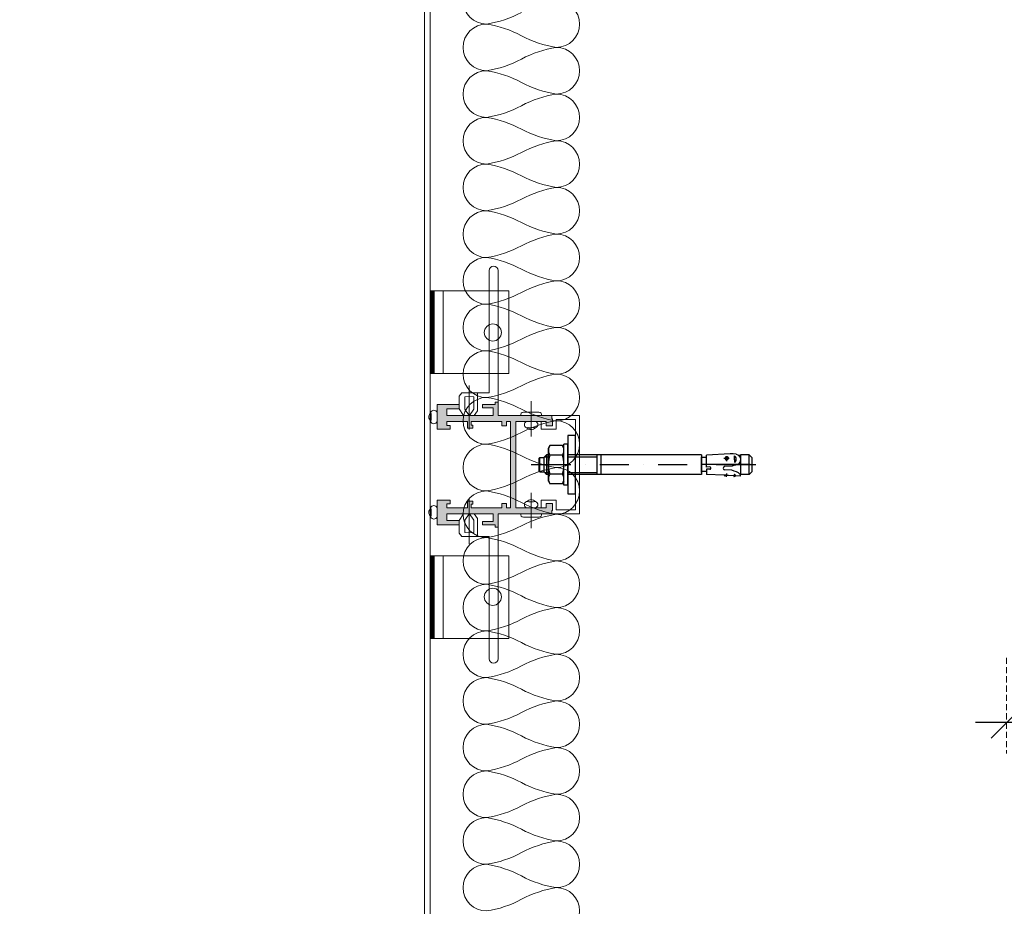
# Model space of a CAD drawing. Header units: millimetres. Extents: x 3652085 to 3778338, y -303702 to -273644.
# Tile 157 of 256: x 3678610 to 3679117, y -276081 to -275624. Entities that reach past the tile are written whole.
import ezdxf

# ---------------------------------------------------------------- set-up
doc = ezdxf.new("R2010")
doc.units = ezdxf.units.MM
doc.header["$PDMODE"] = 34
doc.linetypes.add('HIDDEN2', pattern=[4.7625, 3.175, -1.5875])
for name, color, linetype, lineweight in [('DETAIL    (HAUSART)', 110, 'Continuous', 5), ('DIM-03    (HAUSART)', 111, 'Continuous', 5), ('INSULATION (HAUSEART)', 31, 'Continuous', 15), ('SYMBOL-DETAIL    (HAUSART)', 2, 'Continuous', 5)]:
    doc.layers.add(name, color=color, linetype=linetype, lineweight=lineweight)
doc.styles.add('1-20 Eng HA', font='arial.ttf', dxfattribs={"height": 40})
doc.dimstyles.new('1-20 Eng HA', dxfattribs={"dimtxt": 40, "dimasz": 16, "dimexe": 16, "dimexo": 5, "dimgap": 5, "dimtad": 1, "dimdec": 0, "dimlfac": -1, "dimzin": 0, "dimdsep": 46, "dimtxsty": '1-20 Eng HA', "dimblk": 'OBLIQUE', "dimcen": 0.09, "dimdle": 16, "dimclrd": 256, "dimclre": 256, "dimclrt": 256, "dimadec": 0, "dimazin": 0, "dimtfac": 1, "dimtdec": 0, "dimtofl": 0, "dimtmove": 0, "dimatfit": 3, "dimldrblk": 'OBLIQUE', "dimfxl": 1, "dimtolj": 1, "dimtzin": 0, "dimlwe": 0, "dimarcsym": 0})
pattern_1 = [(225, (31171681.2345, -5169157.74613), (0.2245064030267, -0.2245064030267), []), (315, (31171681.2345, -5169157.74613), (0.6735192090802, -0.2245064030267), [0.79375, -0.47625])]

# ---------------------------------------------------------------- blocks, each defined once
blk = doc.blocks.new('_Oblique')
at = {"color": 0, "linetype": 'ByBlock', "lineweight": -2}
blk.add_line((-0.5, -0.5), (0.5, 0.5), dxfattribs=at)
blk = doc.blocks.new('*D217')
at = {"layer": 'Defpoints', "color": 0, "lineweight": 0, "transparency": 16777216}
for p in [(3679118.45, -275947.99), (3679678.44, -275947.99), (3679118.45, -275986.34)]:
    blk.add_point(p, dxfattribs=at)
at = {"layer": 'DIM-03    (HAUSART)', "linetype": 'HIDDEN2', "lineweight": 0, "transparency": 16777216}
for p, q in [((3679118.45, -275952.99), (3679118.45, -276002.34)), ((3679678.44, -275952.99), (3679678.44, -276002.34))]:
    blk.add_line(p, q, dxfattribs=at)
at = {"layer": 'DIM-03    (HAUSART)', "lineweight": -2, "transparency": 16777216}
blk.add_line((3679694.44, -275986.34), (3679102.45, -275986.34), dxfattribs=at)
at = {"layer": 'DIM-03    (HAUSART)', "lineweight": -2, "transparency": 16777216, "xscale": 16, "yscale": 16, "zscale": 16, "rotation": 180}
blk.add_blockref('_Oblique', (3679118.45, -275986.34), dxfattribs=at)
at = {"layer": 'DIM-03    (HAUSART)', "lineweight": -2, "transparency": 16777216, "xscale": 16, "yscale": 16, "zscale": 16}
blk.add_blockref('_Oblique', (3679678.44, -275986.34), dxfattribs=at)
at = {"layer": 'DIM-03    (HAUSART)', "transparency": 16777216, "insert": (3679398.45, -275960.92), "char_height": 40, "attachment_point": 5, "style": '1-20 Eng HA'}
blk.add_mtext('\\A1;560', dxfattribs=at)
blk = doc.blocks.new('Dubel_2')
for p, q in [((-4, 10.5), (-6, 10.5)), ((-6, -10.5), (-6, 10.5)), ((0, 15), (-4, 15)), ((-4, 15), (-4, -15)), ((-4, -10.5), (-4, 10.5)), ((0, -15), (0, 15)), ((-14, 8.5), (-13.25, 9.8)), ((-14, -8.5), (-14, 8.5)), ((-13.9, 8.25), (-14, 7.35)), ((-14, 7.35), (-13.9, 6.5)), ((-13.65, 9.05), (-13.9, 8.25)), ((-13.9, 6.5), (-13.65, 5.65)), ((-13.25, 9.8), (-13.65, 9.05)), ((-13.65, 5.65), (-13.25, 4.9)), ((-6.75, 9.8), (-13.25, 9.8)), ((-6.35, 9.05), (-6.75, 9.8)), ((-6, 8.5), (-6.75, 9.8)), ((-6.75, 4.9), (-6.35, 5.65)), ((-6.1, 8.25), (-6.35, 9.05)), ((-6.35, 5.65), (-6.1, 6.5)), ((-6, 7.35), (-6.1, 8.25)), ((-6.1, 6.5), (-6, 7.35)), ((60.98, 5.25), (60.98, 5.25)), ((79.67, 5.6), (67.53, 4.95)), ((81.22, 5.6), (79.67, 5.6)), ((82.77, 5.35), (81.22, 5.6)), ((82.77, 5.35), (83.62, 5.05)), ((-22.89, 0), (-2.5, 0)), ((-18.94, 3.2), (-18.44, 3.7)), ((-18.94, 3.2), (-18.94, -3.2)), ((-18.44, -3.7), (-18.44, 3.7)), ((-18.44, 3.7), (-16.34, 3.7)), ((-15, 5), (-16.34, 3.6)), ((-16.34, 3.6), (-16.34, -3.6)), ((-15.89, 4.1), (-14, 4.1)), ((-14, 5), (-15, 5)), ((-15, 5), (-15, -5)), ((-13.7, 3), (-13.95, 1)), ((-13.95, 1), (-13.95, -1)), ((-13.25, 4.9), (-13.7, 3)), ((-6.75, 4.9), (-13.25, 4.9)), ((-6.25, 3), (-6.75, 4.9)), ((-6, 1), (-6.25, 3)), ((-6, -1), (-6, 1)), ((64.83, 5), (-4, 5)), ((-4, 4.1), (11.05, 4.1)), ((5, 0), (5, 0)), ((11.05, 5), (11.05, -5)), ((12.5, 0), (27.49, 0)), ((13.05, 5), (13.05, -5)), ((34.99, 0), (34.99, 0)), ((42.49, 0), (57.48, 0)), ((64.83, 5), (64.83, -5)), ((64.83, 4), (64.93, 3.7)), ((64.83, -4), (64.83, 4)), ((64.93, 3.7), (65.18, 3.6)), ((89.97, 0), (64.98, 0)), ((64.98, 0), (64.98, 0)), ((67.53, 3.6), (65.18, 3.6)), ((67.53, -1.3), (67.53, 4.95)), ((72.48, 0), (92.92, 0)), ((79.17, 3.25), (76.47, 3.1)), ((77.22, 3.8), (76.87, 3.1)), ((76.87, 3.1), (77.62, 2.35)), ((78.12, 3.95), (77.22, 3.8)), ((77.62, 2.35), (78.62, 2.75)), ((77.87, 1.8), (77.72, 4.4)), ((78.72, 3.45), (78.12, 3.95)), ((78.62, 2.75), (78.72, 3.45)), ((81.82, 4.5), (81.77, 2.8)), ((81.77, 2.8), (82.02, 1.15)), ((82.32, 4.05), (81.82, 4.5)), ((82.02, 1.15), (81.82, 4.5)), ((82.02, 1.15), (82.47, 1.6)), ((82.67, 3.5), (82.32, 4.05)), ((82.47, 1.6), (82.72, 2.2)), ((83.87, 0.3), (82.47, -0.2)), ((82.77, 2.85), (82.67, 3.5)), ((82.72, 2.2), (82.77, 2.85)), ((83.62, 5.05), (84.37, 4.45)), ((84.67, 1.2), (83.87, 0.3)), ((84.02, 4.8), (85.02, 5)), ((84.37, 4.45), (84.82, 3.6)), ((84.97, 2.65), (84.67, 1.2)), ((84.82, 3.6), (84.97, 2.65)), ((89.52, 5), (85.02, 5)), ((85.02, 5), (85.02, -5)), ((91.02, 3.5), (89.52, 5)), ((89.52, -5), (89.52, 5)), ((91.02, -3.5), (91.02, 3.5)), ((92.92, 0), (92.92, 0)), ((-18.44, -3.7), (-18.94, -3.2)), ((-18.44, -3.7), (-16.34, -3.7)), ((-15, -5), (-16.34, -3.6)), ((-15.89, -4.1), (-14, -4.1)), ((-14, -5), (-15, -5)), ((-13.95, -1), (-13.7, -2.95)), ((-13.7, -2.95), (-13.25, -4.9)), ((-13.25, -4.9), (-13.65, -5.65)), ((-6.75, -4.9), (-13.25, -4.9)), ((-6.75, -4.9), (-6.25, -2.95)), ((-6.35, -5.65), (-6.75, -4.9)), ((-6.25, -2.95), (-6, -1)), ((-4, -4.1), (11.05, -4.1)), ((64.83, -5), (-4, -5)), ((13, -5), (13.05, -5)), ((64.93, -3.7), (64.83, -4)), ((65.18, -3.6), (64.93, -3.7)), ((67.53, -3.6), (65.18, -3.6)), ((69.23, -1.2), (67.53, -1.3)), ((69.23, -2.4), (67.53, -2.3)), ((67.53, -2.3), (67.53, -5.05)), ((76.57, -5.45), (67.53, -5.05)), ((69.53, -1.35), (69.23, -1.2)), ((69.23, -2.4), (69.53, -2.25)), ((69.73, -1.65), (69.53, -1.35)), ((69.53, -2.25), (69.73, -1.95)), ((69.73, -1.95), (69.73, -1.65)), ((76.17, -1.55), (76.12, -1.9)), ((76.12, -1.9), (76.22, -2.25)), ((76.32, -1.2), (76.17, -1.55)), ((76.22, -2.25), (76.47, -2.55)), ((76.62, -1), (76.32, -1.2)), ((76.47, -2.55), (76.77, -2.7)), ((76.97, -0.9), (76.62, -1)), ((80.52, -2.9), (76.77, -2.7)), ((80.77, -0.7), (76.97, -0.9)), ((77.72, -4.55), (77.67, -6.25)), ((81.67, -3.3), (80.52, -2.9)), ((81.62, -0.45), (80.77, -0.7)), ((82.47, -0.2), (81.62, -0.45)), ((81.82, -4.95), (81.62, -5.7)), ((82.87, -3.65), (81.67, -3.3)), ((81.82, -4.95), (81.72, -6.2)), ((82.62, -5.75), (81.82, -4.95)), ((84.02, -4.15), (82.87, -3.65)), ((84.82, -5.05), (84.02, -4.15)), ((84.82, -5.05), (84.77, -5.85)), ((84.82, -4.95), (85.02, -5)), ((89.52, -5), (85.02, -5)), ((89.52, -5), (91.02, -3.5)), ((-13.9, -6.5), (-14, -7.35)), ((-14, -7.35), (-13.9, -8.2)), ((-14, -8.5), (-13.25, -9.8)), ((-13.65, -5.65), (-13.9, -6.5)), ((-13.9, -8.2), (-13.65, -9.05)), ((-13.65, -9.05), (-13.25, -9.8)), ((-6.75, -9.8), (-13.25, -9.8)), ((-6, -8.5), (-6.75, -9.8)), ((-6.75, -9.8), (-6.35, -9.05)), ((-6.1, -6.5), (-6.35, -5.65)), ((-6.35, -9.05), (-6.1, -8.2)), ((-6, -7.35), (-6.1, -6.5)), ((-6.1, -8.2), (-6, -7.35)), ((76.62, -5.5), (76.57, -5.45)), ((76.67, -5.55), (76.62, -5.5)), ((77.67, -5.45), (76.67, -5.45)), ((76.67, -5.55), (76.72, -5.9)), ((78.62, -5.65), (76.72, -5.9)), ((78.62, -5.55), (77.67, -5.45)), ((78.72, -5.55), (78.62, -5.65)), ((81.62, -5.7), (78.72, -5.55)), ((81.62, -5.7), (81.72, -6.2)), ((82.62, -5.75), (81.72, -6.2)), ((84.77, -5.85), (82.62, -5.75)), ((-4, -10.5), (-6, -10.5)), ((-4, -15), (0, -15))]:
    blk.add_line(p, q)

msp = doc.modelspace()

# ---------------------------------------------------------------- hatches: boundary and pattern name
at = {"layer": 'DETAIL    (HAUSART)'}
h = msp.add_hatch(dxfattribs=at)
h.set_pattern_fill('ANSI38', color=0, scale=0.1, angle=180)
h.set_pattern_definition(pattern_1)
h.paths.add_polyline_path([(3678821.46, -275764.02), (3678823.46, -275764.02), (3678823.46, -275806.59), (3678821.46, -275806.59)])
h = msp.add_hatch(color=0, dxfattribs=at)
h.set_gradient(color1=(51, 51, 51), color2=(0, 0, 0), one_color=1, name='HEMISPHERICAL')
h.paths.add_polyline_path([(3678884.11, -275878.77), (3678884.11, -275877.09), (3678884.56, -275877.09), (3678884.56, -275873.53), (3678881.24, -275873.53), (3678881.24, -275875.74), (3678868.42, -275875.74), (3678865.65, -275875.74), (3678865.65, -275831.27), (3678868.42, -275831.27), (3678881.24, -275831.27), (3678881.24, -275833.48), (3678884.56, -275833.48), (3678884.56, -275829.92), (3678884.11, -275829.92), (3678884.11, -275828.23), (3678868.42, -275828.23), (3678856.41, -275828.23), (3678856.41, -275821.34), (3678854.9, -275821.34), (3678854.9, -275822.54), (3678848.48, -275822.54), (3678848.48, -275824.19), (3678853.87, -275824.19), (3678853.87, -275828.23), (3678853.41, -275828.23), (3678830.03, -275828.23), (3678830.03, -275824.82), (3678836.4, -275824.82), (3678836.4, -275822.55), (3678824.98, -275822.55), (3678824.98, -275835.25), (3678831.68, -275835.25), (3678831.68, -275833.36), (3678829.99, -275833.36), (3678829.99, -275831.27), (3678840.71, -275831.27), (3678840.71, -275834.75), (3678843.48, -275834.75), (3678843.48, -275833.13), (3678842.56, -275833.13), (3678842.56, -275831.27), (3678853.41, -275831.27), (3678858.36, -275831.27), (3678858.36, -275833.55), (3678860.8, -275833.55), (3678860.8, -275831.27), (3678862.9, -275831.27), (3678862.9, -275875.74), (3678860.8, -275875.74), (3678860.8, -275873.45), (3678858.36, -275873.45), (3678858.36, -275875.74), (3678853.41, -275875.74), (3678842.56, -275875.74), (3678842.56, -275873.88), (3678843.48, -275873.88), (3678843.48, -275872.26), (3678840.71, -275872.26), (3678840.71, -275875.74), (3678829.99, -275875.74), (3678829.99, -275873.65), (3678831.68, -275873.65), (3678831.68, -275871.76), (3678824.98, -275871.76), (3678824.98, -275884.46), (3678836.4, -275884.46), (3678836.4, -275882.29), (3678830.03, -275882.29), (3678830.03, -275878.77), (3678853.41, -275878.77), (3678853.87, -275878.77), (3678853.87, -275882.82), (3678848.48, -275882.82), (3678848.48, -275884.47), (3678854.9, -275884.47), (3678854.9, -275885.66), (3678856.41, -275885.66), (3678856.41, -275878.77), (3678868.42, -275878.77)])
h = msp.add_hatch(dxfattribs=at)
h.set_pattern_fill('ANSI38', color=0, scale=0.1, angle=180)
h.set_pattern_definition(pattern_1)
h.paths.add_polyline_path([(3678821.46, -275942.99), (3678823.46, -275942.99), (3678823.46, -275900.42), (3678821.46, -275900.42)])

# ---------------------------------------------------------------- linework, layer by layer
at = {"color": 0, "linetype": 'Continuous', "lineweight": 0, "elevation": -0.54}
msp.add_lwpolyline([(3678821.45, -275203.99), (3678818.45, -275203.99), (3678818.45, -277513.44), (3678821.45, -277513.44), (3678821.45, -275203.99)], close=True, dxfattribs=at)
at = {"layer": 'DETAIL    (HAUSART)', "color": 0}
for p, q in [((3678828.1, -275764.02, 0.02), (3678828.1, -275806.59, 0.02)), ((3678851.85, -275806.59, 0.02), (3678851.85, -275764.02, 0.02)), ((3678856.41, -275806.59, 0.02), (3678856.41, -275764.02, 0.02)), ((3678841.61, -275835.47, 0.02), (3678841.61, -275812.66, 0.02)), ((3678851.85, -275816.5, 0.02), (3678845.91, -275816.5, 0.02)), ((3678873.48, -275820.75, 0.02), (3678873.48, -275838.98, 0.02)), ((3678877.47, -275826.5, 0.02), (3678869.51, -275826.5, 0.02)), ((3678841.61, -275871.53, 0.02), (3678841.61, -275894.34, 0.02)), ((3678873.48, -275886.25, 0.02), (3678873.48, -275868.03, 0.02)), ((3678877.47, -275880.51, 0.02), (3678869.51, -275880.51, 0.02)), ((3678851.85, -275890.5, 0.02), (3678845.91, -275890.5, 0.02)), ((3678828.1, -275942.99, 0.02), (3678828.1, -275900.42, 0.02)), ((3678851.85, -275900.42, 0.02), (3678851.85, -275942.99, 0.02)), ((3678856.41, -275900.42, 0.02), (3678856.41, -275942.99, 0.02))]:
    msp.add_line(p, q, dxfattribs=at)
at = {"layer": 'DETAIL    (HAUSART)', "color": 0, "elevation": 0.02}
for points in [[(3678856.41, -275764.02), (3678856.41, -275753.56, 1), (3678851.85, -275753.56), (3678851.85, -275764.02)], [(3678856.41, -275942.99), (3678856.41, -275953.45, -1), (3678851.85, -275953.45), (3678851.85, -275942.99)]]:
    msp.add_lwpolyline(points, format="xyb", dxfattribs=at)
for points in [[(3678823.46, -275764.02), (3678823.46, -275806.59), (3678821.46, -275806.59), (3678821.46, -275764.02)], [(3678862, -275764.02), (3678862, -275806.59), (3678823.46, -275806.59), (3678823.46, -275764.02)], [(3678884.11, -275878.77), (3678884.11, -275877.09), (3678884.56, -275877.09), (3678884.56, -275873.53), (3678881.24, -275873.53), (3678881.24, -275875.74), (3678868.42, -275875.74), (3678865.65, -275875.74), (3678865.65, -275831.27), (3678868.42, -275831.27), (3678881.24, -275831.27), (3678881.24, -275833.48), (3678884.56, -275833.48), (3678884.56, -275829.92), (3678884.11, -275829.92), (3678884.11, -275828.23), (3678868.42, -275828.23), (3678856.41, -275828.23), (3678856.41, -275821.34), (3678854.9, -275821.34), (3678854.9, -275822.54), (3678848.48, -275822.54), (3678848.48, -275824.19), (3678853.87, -275824.19), (3678853.87, -275828.23), (3678853.41, -275828.23), (3678830.03, -275828.23), (3678830.03, -275824.82), (3678836.4, -275824.82), (3678836.4, -275822.55), (3678824.98, -275822.55), (3678824.98, -275835.25), (3678831.68, -275835.25), (3678831.68, -275833.36), (3678829.99, -275833.36), (3678829.99, -275831.27), (3678840.71, -275831.27), (3678840.71, -275834.75), (3678843.48, -275834.75), (3678843.48, -275833.13), (3678842.56, -275833.13), (3678842.56, -275831.27), (3678853.41, -275831.27), (3678858.36, -275831.27), (3678858.36, -275833.55), (3678860.8, -275833.55), (3678860.8, -275831.27), (3678862.9, -275831.27), (3678862.9, -275875.74), (3678860.8, -275875.74), (3678860.8, -275873.45), (3678858.36, -275873.45), (3678858.36, -275875.74), (3678853.41, -275875.74), (3678842.56, -275875.74), (3678842.56, -275873.88), (3678843.48, -275873.88), (3678843.48, -275872.26), (3678840.71, -275872.26), (3678840.71, -275875.74), (3678829.99, -275875.74), (3678829.99, -275873.65), (3678831.68, -275873.65), (3678831.68, -275871.76), (3678824.98, -275871.76), (3678824.98, -275884.46), (3678836.4, -275884.46), (3678836.4, -275882.29), (3678830.03, -275882.29), (3678830.03, -275878.77), (3678853.41, -275878.77), (3678853.87, -275878.77), (3678853.87, -275882.82), (3678848.48, -275882.82), (3678848.48, -275884.47), (3678854.9, -275884.47), (3678854.9, -275885.66), (3678856.41, -275885.66), (3678856.41, -275878.77), (3678868.42, -275878.77), (3678884.11, -275878.77)], [(3678823.46, -275942.99), (3678823.46, -275900.42), (3678821.46, -275900.42), (3678821.46, -275942.99)], [(3678862, -275942.99), (3678862, -275900.42), (3678823.46, -275900.42), (3678823.46, -275942.99)]]:
    msp.add_lwpolyline(points, close=True, dxfattribs=at)
for points in [[(3678851.85, -275806.59), (3678851.85, -275816.5)], [(3678856.41, -275821.34), (3678856.41, -275820.75), (3678856.41, -275806.59)], [(3678845.91, -275816.5), (3678845.91, -275816.5), (3678837.79, -275816.5), (3678836.4, -275818.29), (3678836.4, -275822.55), (3678836.4, -275822.55), (3678836.4, -275822.55)], [(3678845.91, -275816.5), (3678845.91, -275825.81), (3678844.05, -275828.23), (3678840.71, -275828.23), (3678838.64, -275828.23), (3678836.4, -275824.82)], [(3678841.61, -275818.35), (3678839.25, -275818.5), (3678839.25, -275824.87), (3678841.54, -275828.23)], [(3678841.61, -275818.35), (3678843.97, -275818.5), (3678843.97, -275824.87), (3678841.67, -275828.23)], [(3678898.45, -275828.23), (3678898.45, -275878.77), (3678884.11, -275878.77), (3678884.11, -275877.09), (3678884.56, -275877.09), (3678884.56, -275873.53), (3678881.24, -275873.53), (3678881.24, -275875.74), (3678878.61, -275875.74), (3678878.61, -275871.75), (3678886.33, -275871.75), (3678886.33, -275876.83), (3678896.35, -275876.83), (3678896.35, -275830.18), (3678886.33, -275830.18), (3678886.33, -275835.26), (3678878.61, -275835.26), (3678878.61, -275831.27), (3678881.24, -275831.27), (3678881.24, -275833.48), (3678884.56, -275833.48), (3678884.56, -275829.92), (3678884.11, -275829.92), (3678884.11, -275828.23), (3678898.45, -275828.23)], [(3678845.91, -275890.5), (3678845.91, -275881.2), (3678844.05, -275878.77), (3678840.71, -275878.77), (3678838.64, -275878.77), (3678836.4, -275882.19)], [(3678841.61, -275888.66), (3678839.25, -275888.51), (3678839.25, -275882.13), (3678841.54, -275878.77)], [(3678841.61, -275888.66), (3678843.97, -275888.51), (3678843.97, -275882.13), (3678841.67, -275878.77)], [(3678845.91, -275890.5), (3678845.91, -275890.5), (3678837.79, -275890.5), (3678836.4, -275888.71), (3678836.4, -275884.46), (3678836.4, -275884.46), (3678836.4, -275884.46)], [(3678856.41, -275885.66), (3678856.41, -275886.26), (3678856.41, -275900.42)], [(3678851.85, -275900.42), (3678851.85, -275890.5)]]:
    msp.add_lwpolyline(points, dxfattribs=at)
for points in [[(3678824.98, -275831.28), (3678824.98, -275826.51, 0.633904), (3678821.76, -275826.51, -0.093271), (3678821.76, -275831.28, 0.698074), (3678824.98, -275831.28), (3678824.98, -275826.51)], [(3678875.79, -275831.27), (3678871.02, -275831.27, 0.633904), (3678871.02, -275834.5, -0.093271), (3678875.79, -275834.5, 0.698074), (3678875.79, -275831.27), (3678871.02, -275831.27)], [(3678875.79, -275875.74), (3678871.02, -275875.74, -0.633904), (3678871.02, -275872.51, 0.093271), (3678875.79, -275872.51, -0.698074), (3678875.79, -275875.74), (3678871.02, -275875.74)], [(3678875.79, -275875.74), (3678871.02, -275875.74, -0.633904), (3678871.02, -275872.51, 0.093271), (3678875.79, -275872.51, -0.698074), (3678875.79, -275875.74), (3678871.02, -275875.74)], [(3678824.98, -275875.73), (3678824.98, -275880.49, -0.633904), (3678821.76, -275880.49, 0.093271), (3678821.76, -275875.73, -0.698074), (3678824.98, -275875.73), (3678824.98, -275880.49)]]:
    msp.add_lwpolyline(points, format="xyb", close=True, dxfattribs=at)
at = {"layer": 'DETAIL    (HAUSART)', "color": 0}
for centre in [(3678853.72, -275785.43, 0.02), (3678853.72, -275921.58, 0.02)]:
    msp.add_circle(centre, 4.41, dxfattribs=at)
for centre, radius, start, end in [((3678823.57, -275828.9, 0.02), 2.79, 129.3583, 230.6417), ((3678869.44, -275827.77, 0.02), 1.27, 86.6408, 201.5113), ((3678877.54, -275827.77, 0.02), 1.27, 338.4887, 93.3592), ((3678875.2, -275832.88, 0.02), 1.72, 290.1734, 69.8266), ((3678873.41, -275847.16, 0.02), 12.89, 79.3428, 100.6572), ((3678873.41, -275832.68, 0.02), 2.79, 219.3583, 320.6417), ((3678873.41, -275859.85, 0.02), 12.89, 259.3428, 280.6572), ((3678873.41, -275859.85, 0.02), 12.89, 259.3428, 280.6572), ((3678873.41, -275874.32, 0.02), 2.79, 39.3583, 140.6417), ((3678873.41, -275874.32, 0.02), 2.79, 39.3583, 140.6417), ((3678875.2, -275874.12, 0.02), 1.72, 290.1734, 69.8266), ((3678875.2, -275874.12, 0.02), 1.72, 290.1734, 69.8266), ((3678823.57, -275878.11, 0.02), 2.79, 129.3583, 230.6417), ((3678869.44, -275879.24, 0.02), 1.27, 158.4887, 273.3592), ((3678869.44, -275879.24, 0.02), 1.27, 158.4887, 273.3592), ((3678877.54, -275879.24, 0.02), 1.27, 266.6408, 21.5113)]:
    msp.add_arc(centre, radius, start, end, dxfattribs=at)
at = {"layer": 'INSULATION (HAUSEART)', "elevation": -0.54}
for points in [[(3678850.47, -275602.55, 1), (3678850.47, -275626.59, 0.084546), (3678868.45, -275620.58, -0.084546)], [(3678886.43, -275614.57, -1), (3678886.43, -275638.61, -0.084546), (3678868.45, -275632.6, 0.084546), (3678850.47, -275626.59, 1), (3678850.47, -275650.63, 0.084546), (3678868.45, -275644.62, -0.084546), (3678886.43, -275638.61, -1), (3678886.43, -275662.65, -0.084546), (3678868.45, -275656.64, 0.084546), (3678850.47, -275650.63, 1), (3678850.47, -275674.67, 0.084546), (3678868.45, -275668.66, -0.084546), (3678886.43, -275662.65, -1), (3678886.43, -275686.7, -0.084546), (3678868.45, -275680.69, 0.084546), (3678850.47, -275674.67, 1), (3678850.47, -275698.72, 0.084546), (3678868.45, -275692.71, -0.084546), (3678886.43, -275686.7, -1), (3678886.43, -275710.74, -0.084546), (3678868.45, -275704.73, 0.084546), (3678850.47, -275698.72, 1), (3678850.47, -275722.76, 0.084546), (3678868.45, -275716.75, -0.084546), (3678886.43, -275710.74, -1), (3678886.43, -275734.78, -0.084546), (3678868.45, -275728.77, 0.084546), (3678850.47, -275722.76, 1), (3678850.47, -275746.8, 0.084546), (3678868.45, -275740.79, -0.084546), (3678886.43, -275734.78, -1), (3678886.43, -275758.82, -0.084546), (3678868.45, -275752.81, 0.084546), (3678850.47, -275746.8, 1), (3678850.47, -275770.84, 0.084546), (3678868.45, -275764.83, -0.084546), (3678886.43, -275758.82, -1), (3678886.43, -275782.86, -0.084546), (3678868.45, -275776.85, 0.084546), (3678850.47, -275770.84, 1), (3678850.47, -275794.88, 0.084546), (3678868.45, -275788.87, -0.084546), (3678886.43, -275782.86, -1), (3678886.43, -275806.9, -0.084546), (3678868.45, -275800.89, 0.084546), (3678850.47, -275794.88, 1), (3678850.47, -275818.92, 0.084546), (3678868.45, -275812.91, -0.084546), (3678886.43, -275806.9, -1), (3678886.43, -275830.94, -0.084546), (3678868.45, -275824.93, 0.084546), (3678850.47, -275818.92, 1), (3678850.47, -275842.96, 0.084546), (3678868.45, -275836.95, -0.084546), (3678886.43, -275830.94, -1), (3678886.43, -275854.99, -0.084546), (3678868.45, -275848.97, 0.084546), (3678850.47, -275842.96, 1), (3678850.47, -275867.01, 0.084546), (3678868.45, -275861, -0.084546), (3678886.43, -275854.99, -1), (3678886.43, -275879.03, -0.084546), (3678868.45, -275873.02, 0.084546), (3678850.47, -275867.01, 1), (3678850.47, -275891.05, 0.084546), (3678868.45, -275885.04, -0.084546), (3678886.43, -275879.03, -1), (3678886.43, -275903.07, -0.084546), (3678868.45, -275897.06, 0.084546), (3678850.47, -275891.05, 1), (3678850.47, -275915.09, 0.084546), (3678868.45, -275909.08, -0.084546), (3678886.43, -275903.07, -1), (3678886.43, -275927.11, -0.084546), (3678868.45, -275921.1, 0.084546), (3678850.47, -275915.09, 1), (3678850.47, -275939.13, 0.084546), (3678868.45, -275933.12, -0.084546), (3678886.43, -275927.11, -1), (3678886.43, -275951.15, -0.084546), (3678868.45, -275945.14, 0.084546), (3678850.47, -275939.13, 1), (3678850.47, -275963.17, 0.084546), (3678868.45, -275957.16, -0.084546), (3678886.43, -275951.15, -1), (3678886.43, -275975.19, -0.084546), (3678868.45, -275969.18, 0.084546), (3678850.47, -275963.17, 1), (3678850.47, -275987.21, 0.084546), (3678868.45, -275981.2, -0.084546), (3678886.43, -275975.19, -1), (3678886.43, -275999.23, -0.084546), (3678868.45, -275993.22, 0.084546), (3678850.47, -275987.21, 1), (3678850.47, -276011.25, 0.084546), (3678868.45, -276005.24, -0.084546), (3678886.43, -275999.23, -1), (3678886.43, -276023.27, -0.084546), (3678868.45, -276017.26, 0.084546), (3678850.47, -276011.25, 1), (3678850.47, -276035.3, 0.084546), (3678868.45, -276029.28, -0.084546), (3678886.43, -276023.27, -1), (3678886.43, -276047.32, -0.084546), (3678868.45, -276041.31, 0.084546), (3678850.47, -276035.3, 1), (3678850.47, -276059.34, 0.084546), (3678868.45, -276053.33, -0.084546), (3678886.43, -276047.32, -1), (3678886.43, -276071.36, -0.084546), (3678868.45, -276065.35, 0.084546), (3678850.47, -276059.34, 1), (3678850.47, -276083.38, 0.084546), (3678868.45, -276077.37, -0.084546), (3678886.43, -276071.36, -1), (3678886.43, -276095.4, -0.084546)]]:
    msp.add_lwpolyline(points, format="xyb", dxfattribs=at)
at = {"layer": 'SYMBOL-DETAIL    (HAUSART)', "color": 171, "ltscale": 0.5, "elevation": 302370.49}
msp.add_lwpolyline([(3678704.35, -277804.96, 12, 12, 0), (3678704.35, -277685.28, 0, 0, 0), (3678704.35, -276270.93, 0, 0, 0), (3678792.72, -276244.11, 0, 0, 0), (3678615.99, -276220.53, 0, 0, 0), (3678704.35, -276197.19, 0, 0, 0), (3678704.35, -274779.36, 12, 12, 0), (3678704.35, -274659.68, 0, 0, 0)], format="xyseb", dxfattribs=at)

# ---------------------------------------------------------------- block references
at = {"lineweight": 0}
msp.add_blockref('Dubel_2', (3678896.35, -275853.5, 0.02), dxfattribs=at)

# ---------------------------------------------------------------- dimensions: what is measured, and where the dimension line sits
at = {"layer": 'DIM-03    (HAUSART)'}
dim = msp.add_linear_dim(base=(3679118.45, -275986.34, -0.54), p1=(3679678.44, -275947.99, -0.54), p2=(3679118.45, -275947.99, -0.54), dimstyle='1-20 Eng HA', dxfattribs=at)
dim.commit()
dim.dimension.update_dxf_attribs({"geometry": '*D217', "text_midpoint": (3679398.45, -275960.92, -0.54)})

doc.saveas('drawing.dxf')
